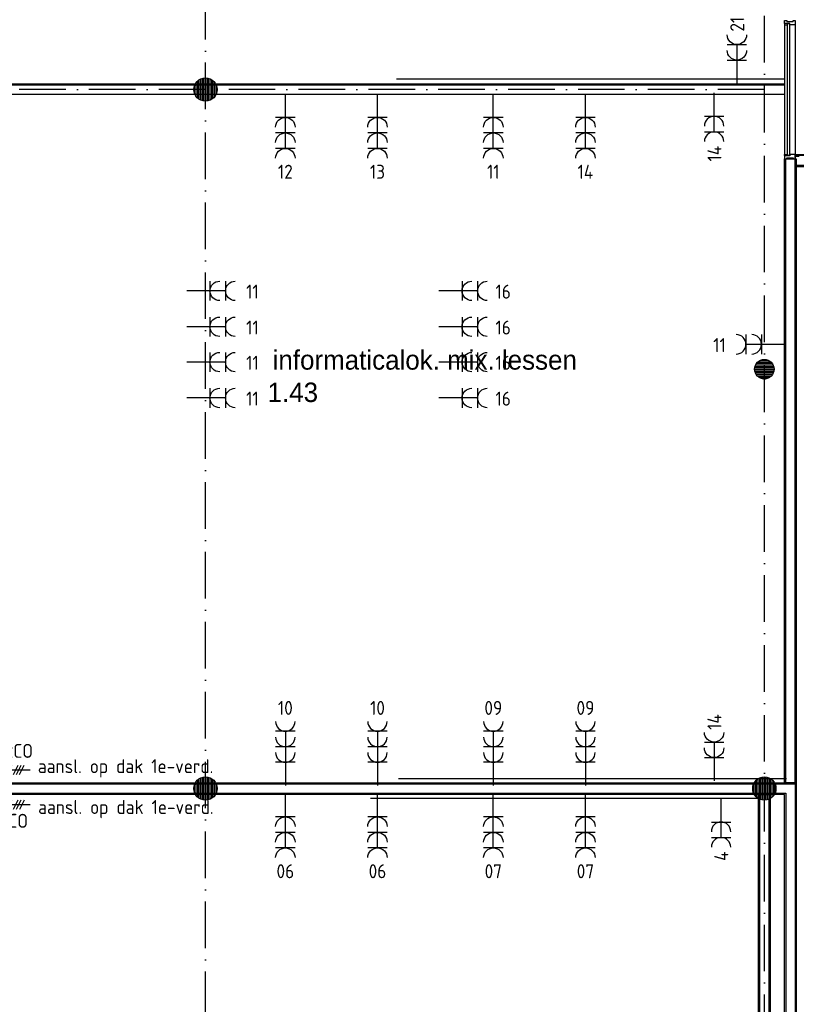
# Model space of a CAD drawing. Header units: millimetres. Extents: x 84333 to 241285, y -2244 to 84291.
# Tile 31 of 74: x 121324 to 131330, y 54998 to 67676. Entities that reach past the tile are written whole.
import ezdxf
from ezdxf.enums import TextEntityAlignment as Align

# ---------------------------------------------------------------- set-up
doc = ezdxf.new("R2010")
doc.units = ezdxf.units.MM
doc.header["$LTSCALE"] = 100
for name, pattern in [('CENTER2', [1.125, 0.75, -0.125, 0.125, -0.125]), ('DASHDOT', [9, 6, -1.5, 0, -1.5]), ('SMALL_DASH', [1.5, 0.5, -1])]:
    doc.linetypes.add(name, pattern=pattern)
doc.layers.get('0').update_dxf_attribs({"linetype": 'CONTINUOUS'})
for name, color, linetype in [('AFDELING', 4, 'CONTINUOUS'), ('AL$7----_STRAMIEN', 1, 'DASHDOT'), ('AL22----_BINNENWAND', 7, 'CONTINUOUS'), ('AL28----_KONSTRUKTIE', 3, 'CONTINUOUS'), ('AL31----_BUITENKOZ', 7, 'CONTINUOUS'), ('ALXAA---_GEWBETON', 12, 'CONTINUOUS'), ('ALXOU---_GLAS', 7, 'CONTINUOUS'), ('BOUW', 8, 'CONTINUOUS'), ('EB62203-_ATTRIB', 2, 'CONTINUOUS'), ('EB62209-_ATTRIB', 2, 'CONTINUOUS'), ('EB63103-_ATTRIB', 2, 'CONTINUOUS'), ('EL62203-_KRACHT-WCD230', 3, 'CONTINUOUS'), ('EL62209-_KRACHT-ASP400', 3, 'CONTINUOUS'), ('EL63103-_LICHT-WCD230V', 3, 'CONTINUOUS'), ('EL6441--_DATACOM', 3, 'CONTINUOUS'), ('wandgoot bestaand', 30, 'CONTINUOUS')]:
    doc.layers.add(name, color=color, linetype=linetype)
doc.styles.add('1_8', font='ISO', dxfattribs={"height": 1.8})
doc.styles.add('BURO-025', font='BUROFONT.shx', dxfattribs={"height": 250})
doc.styles.add('NORATT', font='isocp.shx')
doc.styles.get("Standard").update_dxf_attribs({"font": 'iso.shx'})
doc.styles.add('TECHNIC', font='technic_.ttf')

# ---------------------------------------------------------------- blocks, each defined once
blk = doc.blocks.new('ES3W2A')
for p, q in [((1.25, 2), (-1.25, 2)), ((0, 2), (0, -3)), ((1.25, 0), (-1.25, 0))]:
    blk.add_line(p, q)
for centre in [(0, 3.25), (0, 1.25)]:
    blk.add_arc(centre, 1.25, 180, 0)
at = {"style": '1_8'}
for tag, flags, p in [('VERMOGEN', 9, (-2.5, 5)), ('GROEP', 8, (0, 5)), ('SCHAK', 8, (2.5, 5)), ('GELIJK', 9, (5, 5)), ('KAST', 9, (7, 5)), ('TAL', 8, (2.5, 5))]:
    blk.add_attdef(tag, text='', height=1.8, rotation=90, dxfattribs=dict(at, flags=flags)).set_placement(p, align=Align.MIDDLE_CENTER)
at = {"style": '1_8', "width": 0.7, "flags": 8}
blk.add_attdef('DOEL', text='', height=1.8, rotation=90, dxfattribs=at).set_placement((-2.5, 5), align=Align.MIDDLE_LEFT)
at = {"style": '1_8', "flags": 9}
blk.add_attdef('M_CODE', text='', height=1.8, dxfattribs=at).set_placement((0, 0), align=Align.MIDDLE_CENTER)
blk = doc.blocks.new('ES2X2')
for p, q in [((-0.45, 1.4), (-0.45, 2.6)), ((-0.15, 1.27), (-0.15, 2.73)), ((0.15, 1.27), (0.15, 2.73)), ((0.45, 1.4), (0.45, 2.6)), ((0, 1.25), (0, -3))]:
    blk.add_line(p, q)
at = {"color": 1}
for p, q in [((-0.72, -0.21), (-0.72, 0.11)), ((-0.64, -0.25), (-0.64, 0.15)), ((-0.6, 1.15), (-0.6, 0.35)), ((-0.6, 0.75), (0.6, 0.15)), ((-0.56, -0.25), (-0.56, 0.15)), ((-0.48, -0.21), (-0.48, 0.11)), ((-0.6, -0.05), (0.6, -0.65)), ((-0.6, -0.85), (0.6, -1.45)), ((-0.6, -1.25), (0.6, -1.85)), ((-0.6, -1.65), (0.6, -2.25))]:
    blk.add_line(p, q, dxfattribs=at)
blk.add_circle((0, 2), 0.75)
blk.add_circle((-0.6, -0.05), 0.2, dxfattribs=at)
at = {"style": '1_8'}
for tag, flags, p in [('VERMOGEN', 9, (-2.5, 4.5)), ('GROEP', 8, (0, 4.5)), ('SCHAK', 8, (2.5, 4.5)), ('KAST', 9, (7, 4.5)), ('DOEL', 8, (-2.5, 1))]:
    blk.add_attdef(tag, text='', height=1.8, rotation=90, dxfattribs=dict(at, flags=flags)).set_placement(p, align=Align.MIDDLE_LEFT)
at = {"style": '1_8', "flags": 8}
blk.add_attdef('TAL', text='', height=1.8, rotation=90, dxfattribs=at).set_placement((2.5, 4.5), align=Align.MIDDLE_CENTER)
at = {"style": '1_8', "flags": 9}
blk.add_attdef('M_CODE', text='', height=1.8, dxfattribs=at).set_placement((0, 0), align=Align.MIDDLE_CENTER)
blk = doc.blocks.new('ES3W3A')
at = {"color": 0}
for p, q in [((1.25, 4), (-1.25, 4)), ((1.25, 4), (-1.25, 4)), ((1.25, 4), (-1.25, 4)), ((1.25, 4), (-1.25, 4)), ((0, 4), (0, -3)), ((0, 4), (0, -3)), ((0, 4), (0, -3)), ((0, 4), (0, -3)), ((1.25, 2), (-1.25, 2)), ((1.25, 2), (-1.25, 2)), ((1.25, 2), (-1.25, 2)), ((1.25, 2), (-1.25, 2)), ((1.25, 0), (-1.25, 0)), ((1.25, 0), (-1.25, 0)), ((1.25, 0), (-1.25, 0)), ((1.25, 0), (-1.25, 0))]:
    blk.add_line(p, q, dxfattribs=at)
for centre in [(0, 5.25), (0, 5.25), (0, 5.25), (0, 5.25), (0, 3.25), (0, 3.25), (0, 3.25), (0, 3.25), (0, 1.25), (0, 1.25), (0, 1.25), (0, 1.25)]:
    blk.add_arc(centre, 1.25, 180, 0, dxfattribs=at)
for tag, style, flags, p in [('VERMOGEN', 'NORATT', 9, (-2.5, 6.5)), ('VERMOGEN', '1_8', 9, (-2.5, 6.5)), ('VERMOGEN', 'NORATT', 9, (-2.5, 6.5)), ('GROEP', 'NORATT', 8, (0, 7)), ('GROEP', '1_8', 8, (0, 7)), ('GROEP', 'NORATT', 8, (0, 7)), ('KAST', 'NORATT', 9, (2.5, 6.5)), ('KAST', '1_8', 9, (2.5, 6.5)), ('KAST', 'NORATT', 9, (2.5, 6.5))]:
    blk.add_attdef(tag, text='', height=1.8, rotation=90, dxfattribs=dict(at, style=style, flags=flags)).set_placement(p, align=Align.MIDDLE)
at = {"style": 'NORATT', "flags": 9}
blk.add_attdef('GELIJK', text='', height=1.8, rotation=90, dxfattribs=at).set_placement((5, 7), align=Align.MIDDLE_CENTER)
blk.add_attdef('GELIJK', text='', height=1.8, rotation=90, dxfattribs=at).set_placement((5, 7), align=Align.MIDDLE_CENTER)
at = {"color": 0, "width": 0.7, "flags": 8}
for tag, style, p in [('SCHAK', 'NORATT', (2.5, 6.625)), ('SCHAK', '1_8', (2.5, 6.625)), ('SCHAK', 'NORATT', (2.5, 6.625)), ('TAL', 'NORATT', (1.5, -1.5)), ('TAL', '1_8', (1.5, -1.5)), ('TAL', 'NORATT', (1.5, -1.5))]:
    blk.add_attdef(tag, text='', height=1.8, rotation=90, dxfattribs=dict(at, style=style)).set_placement(p, align=Align.MIDDLE)
for style in ['NORATT', '1_8', 'NORATT']:
    blk.add_attdef('DOEL', text='', height=1.8, rotation=90, dxfattribs=dict(at, style=style)).set_placement((-2.75, -2.25), align=Align.MIDDLE_LEFT)
at = {"style": 'NORATT', "flags": 9}
blk.add_attdef('M_CODE', text='', height=1.8, dxfattribs=at).set_placement((0, 0), align=Align.MIDDLE_CENTER)
blk.add_attdef('M_CODE', text='', height=1.8, dxfattribs=at).set_placement((0, 0), align=Align.MIDDLE_CENTER)
blk = doc.blocks.new('A$C13e6995e')
at = {"layer": 'AL$7----_STRAMIEN', "color": 1}
for p, q in [((39385, 9360), (39385, 79257)), ((46585, 9961), (46585, 79257)), ((46585, 69020), (9657, 69020))]:
    blk.add_line(p, q, dxfattribs=at)
at = {"layer": 'AL22----_BINNENWAND', "color": 8}
for p, q in [((34387, 69095), (46845, 69095)), ((46845, 69095), (46845, 68945)), ((46845, 60095), (46845, 68129)), ((46845, 68129), (46995, 68129)), ((46995, 68129), (46995, 60095)), ((34343, 60095), (46995, 60095)), ((46995, 60095), (46845, 60095)), ((46995, 60095), (46995, 50656)), ((46845, 59945), (34343, 59945)), ((46510, 51835), (46510, 59945)), ((46510, 59945), (46660, 59945)), ((46660, 59945), (46660, 51835)), ((46845, 50656), (46845, 59945))]:
    blk.add_line(p, q, dxfattribs=at)
at = {"layer": 'AL22----_BINNENWAND', "color": 8, "linetype": 'Continuous'}
for p, q in [((34387, 69080), (46845, 69080)), ((34387, 68960), (46845, 68960)), ((46860, 60095), (46860, 68129)), ((46980, 60095), (46980, 68129)), ((34343, 60080), (46980, 60080)), ((46980, 60080), (46980, 50656)), ((34343, 59960), (46860, 59960)), ((46525, 51835), (46525, 59945)), ((46645, 51835), (46645, 59945)), ((46860, 59960), (46860, 50656))]:
    blk.add_line(p, q, dxfattribs=at)
at = {"layer": 'AL28----_KONSTRUKTIE', "color": 8}
for centre, radius in [((39385, 69020), 150), ((46585, 65420), 125), ((39385, 60020), 150), ((46585, 60020), 150)]:
    blk.add_circle(centre, radius, dxfattribs=at)
at = {"layer": 'AL31----_BUITENKOZ', "color": 8, "linetype": 'Continuous'}
for p, q in [((46845, 69872), (46845, 69911)), ((46845, 69911), (46851, 69911)), ((46912, 69872), (46845, 69872)), ((46850, 69867), (46845, 69867)), ((46845, 69867), (46845, 69855)), ((46882, 69872), (46850, 69872)), ((46850, 69872), (46850, 69867)), ((46851, 69911), (46865, 69911)), ((46865, 69911), (46865, 69911)), ((46865, 69911), (46875, 69911)), ((46875, 69911), (46875, 69897)), ((46875, 69897), (46955, 69897)), ((46882, 69855), (46882, 69872)), ((46912, 69855), (46912, 69872)), ((46955, 69897), (46955, 69911)), ((46955, 69911), (46964, 69911)), ((46964, 69911), (46964, 69911)), ((46964, 69911), (46978, 69911)), ((46978, 69911), (46984, 69911)), ((46984, 69911), (46984, 69892)), ((46984, 69892), (46984, 69855)), ((46845, 69855), (46882, 69855)), ((46965, 69855), (46912, 69855)), ((46973, 69855), (46965, 69855)), ((46977, 69855), (46973, 69855)), ((46984, 69855), (46977, 69855)), ((46845, 68173), (46845, 68185)), ((46845, 68185), (46882, 68185)), ((46850, 68173), (46845, 68173)), ((46845, 68168), (46845, 68129)), ((46912, 68168), (46845, 68168)), ((46845, 68129), (46851, 68129)), ((46850, 68168), (46850, 68173)), ((46882, 68168), (46850, 68168)), ((46851, 68129), (46865, 68129)), ((46865, 68129), (46865, 68129)), ((46865, 68129), (46875, 68129)), ((46875, 68129), (46875, 68143)), ((46875, 68143), (46955, 68143)), ((46882, 68185), (46882, 68168)), ((46965, 68185), (46912, 68185)), ((46912, 68185), (46912, 68168)), ((46955, 68143), (46955, 68129)), ((46955, 68129), (46964, 68129)), ((46964, 68129), (46964, 68129)), ((46964, 68129), (46978, 68129)), ((46973, 68185), (46965, 68185)), ((46977, 68185), (46973, 68185)), ((46984, 68185), (46977, 68185)), ((46978, 68129), (46984, 68129)), ((46984, 68148), (46984, 68185)), ((46984, 68129), (46984, 68148))]:
    blk.add_line(p, q, dxfattribs=at)
at = {"layer": 'AL31----_BUITENKOZ', "color": 8}
for p, q in [((46845, 69855), (46845, 68185)), ((46984, 69855), (46984, 68185)), ((46984, 68184), (46985, 68185)), ((46984, 68174), (46984, 68184)), ((46985, 68173), (46984, 68174)), ((47033, 68158), (46984, 68158)), ((46984, 68158), (46984, 68044)), ((46985, 68185), (47151, 68185)), ((47151, 68173), (46985, 68173)), ((46984, 68044), (47033, 68044)), ((46984, 68044), (46984, 68029)), ((47135, 68044), (46984, 68044)), ((46984, 68029), (47135, 68029))]:
    blk.add_line(p, q, dxfattribs=at)
at = {"layer": 'ALXAA---_GEWBETON', "color": 8}
for p, q in [((39265, 68930), (39265, 69110)), ((39285, 68908), (39285, 69132)), ((39305, 68893), (39305, 69147)), ((39325, 68883), (39325, 69158)), ((39345, 68875), (39345, 69165)), ((39365, 68871), (39365, 69169)), ((39385, 68870), (39385, 69170)), ((39405, 68871), (39405, 69169)), ((39425, 68875), (39425, 69165)), ((39445, 68883), (39445, 69158)), ((39465, 68893), (39465, 69147)), ((39485, 68908), (39485, 69132)), ((39505, 68930), (39505, 69110)), ((39245, 68966), (39245, 69074)), ((39525, 68966), (39525, 69074)), ((46461, 65436), (46709, 65436)), ((46465, 65456), (46705, 65456)), ((46473, 65476), (46697, 65476)), ((46485, 65496), (46684, 65496)), ((46505, 65516), (46665, 65516)), ((46538, 65536), (46632, 65536)), ((46460, 65416), (46710, 65416)), ((46462, 65396), (46708, 65396)), ((46468, 65376), (46702, 65376)), ((46478, 65356), (46692, 65356)), ((46493, 65336), (46677, 65336)), ((46516, 65316), (46654, 65316)), ((46572, 65296), (46598, 65296)), ((39265, 59930), (39265, 60110)), ((39285, 59908), (39285, 60132)), ((39305, 59893), (39305, 60147)), ((39325, 59883), (39325, 60158)), ((39345, 59875), (39345, 60165)), ((39365, 59871), (39365, 60169)), ((39385, 59870), (39385, 60170)), ((39405, 59871), (39405, 60169)), ((39425, 59875), (39425, 60165)), ((39445, 59883), (39445, 60158)), ((39465, 59893), (39465, 60147)), ((39485, 59908), (39485, 60132)), ((39505, 59930), (39505, 60110)), ((46465, 59930), (46465, 60110)), ((46485, 59908), (46485, 60132)), ((46505, 59893), (46505, 60147)), ((46525, 59883), (46525, 60158)), ((46545, 59875), (46545, 60165)), ((46565, 59871), (46565, 60169)), ((46585, 59870), (46585, 60170)), ((46605, 59871), (46605, 60169)), ((46625, 59875), (46625, 60165)), ((46645, 59883), (46645, 60158)), ((46665, 59893), (46665, 60147)), ((46685, 59908), (46685, 60132)), ((46705, 59930), (46705, 60110)), ((39245, 59966), (39245, 60074)), ((39525, 59966), (39525, 60074)), ((46445, 59966), (46445, 60074)), ((46725, 59966), (46725, 60074))]:
    blk.add_line(p, q, dxfattribs=at)
at = {"layer": 'ALXOU---_GLAS', "color": 8}
for p, q in [((46884, 68170), (46884, 69870)), ((46884, 69870), (46910, 69870)), ((46910, 69870), (46910, 68170)), ((46910, 68170), (46884, 68170))]:
    blk.add_line(p, q, dxfattribs=at)
at = {"layer": 'AFDELING', "color": 8, "style": 'TECHNIC'}
for p in [(92219, 54468), (58038, 41625), (88108, 41444)]:
    blk.add_attdef('VIDE', text='', height=500, dxfattribs=at).set_placement(p, align=Align.CENTER)
blk.add_attdef('VIDE', text='', height=500, rotation=90, dxfattribs=at).set_placement((75129, 25766), align=Align.CENTER)
at = {"layer": 'BOUW', "style": 'BURO-025'}
for s, p in [('informaticalok. mix. lessen', (40250, 65414)), ('1.43', (40185, 64997))]:
    blk.add_text(s, height=250, dxfattribs=at).set_placement(p)
blk = doc.blocks.new('*U106')
at = {"color": 0, "linetype": 'SMALL_DASH', "ltscale": 100}
for p, q in [((0, 32, -1100), (5229, 32, -1100)), ((0, -33, -1100), (5229, -33, -1100))]:
    blk.add_line(p, q, dxfattribs=at)
at = {"color": 2, "linetype": 'CENTER2', "ltscale": 100}
for tag in ['CODE', 'POSITIONCODE', 'SECTIONCODE']:
    blk.add_attdef(tag, (0, 0), '', height=1.8, dxfattribs=at)
blk = doc.blocks.new('*U107')
at = {"color": 0, "linetype": 'SMALL_DASH', "ltscale": 100}
for p, q in [((0, 32, -1100), (7410, 32, -1100)), ((0, -33, -1100), (7410, -33, -1100))]:
    blk.add_line(p, q, dxfattribs=at)
at = {"color": 2, "linetype": 'CENTER2', "ltscale": 100}
for tag in ['CODE', 'POSITIONCODE', 'SECTIONCODE']:
    blk.add_attdef(tag, (0, 0), '', height=1.8, dxfattribs=at)
blk = doc.blocks.new('*U108')
at = {"color": 0, "linetype": 'SMALL_DASH', "ltscale": 100}
for p, q in [((0, 32, -1100), (7049, 32, -1100)), ((0, -33, -1100), (7049, -33, -1100))]:
    blk.add_line(p, q, dxfattribs=at)
at = {"color": 2, "linetype": 'CENTER2', "ltscale": 100}
for tag, p in [('POSITIONCODE', (3524, 300)), ('CODE', (0, 0)), ('SECTIONCODE', (0, 0))]:
    blk.add_attdef(tag, p, '', height=1.8, dxfattribs=at)

msp = doc.modelspace()

# ---------------------------------------------------------------- block references
at = {"layer": 'EL62203-_KRACHT-WCD230'}
ref = msp.add_blockref('ES3W3A', (124747, 66418), dxfattribs=dict(at, xscale=-100, yscale=100, zscale=100, rotation=180))
ref.add_attrib('GROEP', '12', dxfattribs={"layer": 'EB62203-_ATTRIB', "color": 1, "height": 180, "style": 'NORATT', "flags": 8}).set_placement((124747, 65718), align=Align.MIDDLE)
ref = msp.add_blockref('ES3W3A', (125934, 66418), dxfattribs=dict(at, xscale=-100, yscale=100, zscale=100, rotation=180))
ref.add_attrib('GROEP', '13', dxfattribs={"layer": 'EB62203-_ATTRIB', "color": 1, "height": 180, "style": 'NORATT', "flags": 8}).set_placement((125934, 65718), align=Align.MIDDLE)
ref = msp.add_blockref('ES3W3A', (127426, 66418), dxfattribs=dict(at, xscale=-100, yscale=100, zscale=100, rotation=180))
ref.add_attrib('GROEP', '11', dxfattribs={"layer": 'EB62203-_ATTRIB', "color": 1, "height": 180, "style": 'NORATT', "flags": 8}).set_placement((127426, 65718), align=Align.MIDDLE)
ref = msp.add_blockref('ES3W3A', (128613, 66418), dxfattribs=dict(at, xscale=-100, yscale=100, zscale=100, rotation=180))
ref.add_attrib('GROEP', '14', dxfattribs={"layer": 'EB62203-_ATTRIB', "color": 1, "height": 180, "style": 'NORATT', "flags": 8}).set_placement((128613, 65718), align=Align.MIDDLE)
ref = msp.add_blockref('ES3W3A', (124747, 58114), dxfattribs=dict(at, xscale=100, yscale=100, zscale=100))
ref.add_attrib('GROEP', '10', dxfattribs={"layer": 'EB62203-_ATTRIB', "color": 1, "height": 180, "style": 'NORATT', "flags": 8}).set_placement((124747, 58814), align=Align.MIDDLE)
ref = msp.add_blockref('ES3W3A', (125934, 58114), dxfattribs=dict(at, xscale=100, yscale=100, zscale=100))
ref.add_attrib('GROEP', '10', dxfattribs={"layer": 'EB62203-_ATTRIB', "color": 1, "height": 180, "style": 'NORATT', "flags": 8}).set_placement((125934, 58814), align=Align.MIDDLE)
ref = msp.add_blockref('ES3W3A', (127426, 58114), dxfattribs=dict(at, xscale=100, yscale=100, zscale=100))
ref.add_attrib('GROEP', '09', dxfattribs={"layer": 'EB62203-_ATTRIB', "color": 1, "height": 180, "style": 'NORATT', "flags": 8}).set_placement((127426, 58814), align=Align.MIDDLE)
ref = msp.add_blockref('ES3W3A', (128613, 58114), dxfattribs=dict(at, xscale=100, yscale=100, zscale=100))
ref.add_attrib('GROEP', '09', dxfattribs={"layer": 'EB62203-_ATTRIB', "color": 1, "height": 180, "style": 'NORATT', "flags": 8}).set_placement((128613, 58814), align=Align.MIDDLE)
ref = msp.add_blockref('ES3W3A', (124747, 57411), dxfattribs=dict(at, xscale=-100, yscale=100, zscale=100, rotation=180))
ref.add_attrib('GROEP', '06', dxfattribs={"layer": 'EB62203-_ATTRIB', "color": 1, "height": 180, "style": 'NORATT', "flags": 8}).set_placement((124747, 56711), align=Align.MIDDLE)
ref = msp.add_blockref('ES3W3A', (125934, 57411), dxfattribs=dict(at, xscale=-100, yscale=100, zscale=100, rotation=180))
ref.add_attrib('GROEP', '06', dxfattribs={"layer": 'EB62203-_ATTRIB', "color": 1, "height": 180, "style": 'NORATT', "flags": 8}).set_placement((125934, 56711), align=Align.MIDDLE)
ref = msp.add_blockref('ES3W3A', (127426, 57411), dxfattribs=dict(at, xscale=-100, yscale=100, zscale=100, rotation=180))
ref.add_attrib('GROEP', '07', dxfattribs={"layer": 'EB62203-_ATTRIB', "color": 1, "height": 180, "style": 'NORATT', "flags": 8}).set_placement((127426, 56711), align=Align.MIDDLE)
ref = msp.add_blockref('ES3W3A', (128613, 57411), dxfattribs=dict(at, xscale=-100, yscale=100, zscale=100, rotation=180))
ref.add_attrib('GROEP', '07', dxfattribs={"layer": 'EB62203-_ATTRIB', "color": 1, "height": 180, "style": 'NORATT', "flags": 8}).set_placement((128613, 56711), align=Align.MIDDLE)
at = {"layer": 'EL62209-_KRACHT-ASP400'}
ref = msp.add_blockref('ES2X2', (121158, 58017), dxfattribs=dict(at, xscale=100, yscale=100, zscale=100, rotation=90))
ref.add_attrib('DOEL', 'AIRCO ', dxfattribs={"layer": 'EB62209-_ATTRIB', "color": 1, "height": 180, "style": '1_8', "flags": 8}).set_placement((121599, 58261), align=Align.MIDDLE_RIGHT)
ref.add_attrib('GROEP', 'LK12-K04', dxfattribs={"layer": 'EB62209-_ATTRIB', "color": 1, "height": 180, "style": '1_8', "flags": 8}).set_placement((120708, 58017), align=Align.MIDDLE_RIGHT)
ref.add_attrib('SCHAK', 'aansl. op dak 1e-verd.', dxfattribs={"layer": 'EB62209-_ATTRIB', "color": 1, "height": 180, "style": '1_8', "flags": 8}).set_placement((123819, 58064), align=Align.MIDDLE_RIGHT)
ref = msp.add_blockref('ES2X2', (121160, 57570), dxfattribs=dict(at, xscale=100, yscale=100, zscale=100, rotation=90))
ref.add_attrib('DOEL', 'AIRCO', dxfattribs={"layer": 'EB62209-_ATTRIB', "color": 1, "height": 180, "style": '1_8', "flags": 8}).set_placement((121432, 57360), align=Align.MIDDLE_RIGHT)
ref.add_attrib('GROEP', 'LK12-K03', dxfattribs={"layer": 'EB62209-_ATTRIB', "color": 1, "height": 180, "style": '1_8', "flags": 8}).set_placement((120712, 57588), align=Align.MIDDLE_RIGHT)
ref.add_attrib('SCHAK', 'aansl. op dak 1e-verd.', dxfattribs={"layer": 'EB62209-_ATTRIB', "color": 1, "height": 180, "style": '1_8', "flags": 8}).set_placement((123823, 57538), align=Align.MIDDLE_RIGHT)
at = {"layer": 'EL63103-_LICHT-WCD230V'}
ref = msp.add_blockref('ES3W2A', (130564, 67156), dxfattribs=dict(at, xscale=-100, yscale=100, zscale=100))
ref.add_attrib('GROEP', '21', dxfattribs={"layer": 'EB63103-_ATTRIB', "color": 1, "height": 180, "rotation": 90, "style": '1_8', "flags": 8}).set_placement((130569, 67714), align=Align.MIDDLE_RIGHT)
ref = msp.add_blockref('ES3W2A', (130271, 66432), dxfattribs=dict(at, xscale=100, yscale=100, zscale=100, rotation=180))
ref.add_attrib('GROEP', '14', dxfattribs={"layer": 'EB63103-_ATTRIB', "color": 1, "height": 180, "rotation": 90, "style": '1_8', "flags": 8}).set_placement((130275, 66053), align=Align.MIDDLE_RIGHT)
ref = msp.add_blockref('ES3W2A', (123776, 64184), dxfattribs=dict(at, xscale=-100, yscale=100, zscale=100, rotation=270))
ref.add_attrib('GROEP', '11', dxfattribs={"layer": 'EB63103-_ATTRIB', "color": 1, "height": 180, "style": 'NORATT', "flags": 8}).set_placement((124403, 64174), align=Align.MIDDLE_RIGHT)
ref = msp.add_blockref('ES3W2A', (127024, 64184), dxfattribs=dict(at, xscale=-100, yscale=100, zscale=100, rotation=270))
ref.add_attrib('GROEP', '16', dxfattribs={"layer": 'EB63103-_ATTRIB', "color": 1, "height": 180, "style": 'NORATT', "flags": 8}).set_placement((127652, 64174), align=Align.MIDDLE_RIGHT)
ref = msp.add_blockref('ES3W2A', (123776, 63722), dxfattribs=dict(at, xscale=-100, yscale=100, zscale=100, rotation=270))
ref.add_attrib('GROEP', '11', dxfattribs={"layer": 'EB63103-_ATTRIB', "color": 1, "height": 180, "style": 'NORATT', "flags": 8}).set_placement((124403, 63712), align=Align.MIDDLE_RIGHT)
ref = msp.add_blockref('ES3W2A', (127024, 63722), dxfattribs=dict(at, xscale=-100, yscale=100, zscale=100, rotation=270))
ref.add_attrib('GROEP', '16', dxfattribs={"layer": 'EB63103-_ATTRIB', "color": 1, "height": 180, "style": 'NORATT', "flags": 8}).set_placement((127652, 63712), align=Align.MIDDLE_RIGHT)
ref = msp.add_blockref('ES3W2A', (130881, 63496), dxfattribs=dict(at, xscale=100, yscale=100, zscale=100, rotation=90))
ref.add_attrib('GROEP', '11', dxfattribs={"layer": 'EB63103-_ATTRIB', "color": 1, "height": 180, "style": '1_8', "flags": 8}).set_placement((130421, 63486), align=Align.MIDDLE_RIGHT)
ref = msp.add_blockref('ES3W2A', (123776, 63267), dxfattribs=dict(at, xscale=-100, yscale=100, zscale=100, rotation=270))
ref.add_attrib('GROEP', '11', dxfattribs={"layer": 'EB63103-_ATTRIB', "color": 1, "height": 180, "style": 'NORATT', "flags": 8}).set_placement((124403, 63258), align=Align.MIDDLE_RIGHT)
ref = msp.add_blockref('ES3W2A', (127024, 63267), dxfattribs=dict(at, xscale=-100, yscale=100, zscale=100, rotation=270))
ref.add_attrib('GROEP', '16', dxfattribs={"layer": 'EB63103-_ATTRIB', "color": 1, "height": 180, "style": 'NORATT', "flags": 8}).set_placement((127652, 63258), align=Align.MIDDLE_RIGHT)
ref = msp.add_blockref('ES3W2A', (123776, 62805), dxfattribs=dict(at, xscale=-100, yscale=100, zscale=100, rotation=270))
ref.add_attrib('GROEP', '11', dxfattribs={"layer": 'EB63103-_ATTRIB', "color": 1, "height": 180, "style": 'NORATT', "flags": 8}).set_placement((124403, 62796), align=Align.MIDDLE_RIGHT)
ref = msp.add_blockref('ES3W2A', (127024, 62805), dxfattribs=dict(at, xscale=-100, yscale=100, zscale=100, rotation=270))
ref.add_attrib('GROEP', '16', dxfattribs={"layer": 'EB63103-_ATTRIB', "color": 1, "height": 180, "style": 'NORATT', "flags": 8}).set_placement((127652, 62796), align=Align.MIDDLE_RIGHT)
ref = msp.add_blockref('ES3W2A', (130271, 58174), dxfattribs=dict(at, xscale=-100, yscale=100, zscale=100))
ref.add_attrib('GROEP', '14', dxfattribs={"layer": 'EB63103-_ATTRIB', "color": 1, "height": 180, "rotation": 90, "style": '1_8', "flags": 8}).set_placement((130275, 58733), align=Align.MIDDLE_RIGHT)
ref = msp.add_blockref('ES3W2A', (130360, 57345), dxfattribs=dict(at, xscale=100, yscale=100, zscale=100, rotation=180))
ref.add_attrib('GROEP', '4', dxfattribs={"layer": 'EB63103-_ATTRIB', "color": 1, "height": 180, "rotation": 90, "style": '1_8', "flags": 8}).set_placement((130364, 56966), align=Align.MIDDLE_RIGHT)
at = {"layer": 'EL6441--_DATACOM'}
msp.add_blockref('A$C13e6995e', (84333, -2244), dxfattribs=at)
at = {"layer": 'wandgoot bestaand', "linetype": 'SMALL_DASH', "ltscale": 100, "rotation": 180}
for name, p in [('*U106', (131178, 66878, 1100)), ('*U107', (131204, 57870, 1100)), ('*U108', (130843, 57680, 1100))]:
    msp.add_blockref(name, p, dxfattribs=at)

doc.saveas('drawing.dxf')
